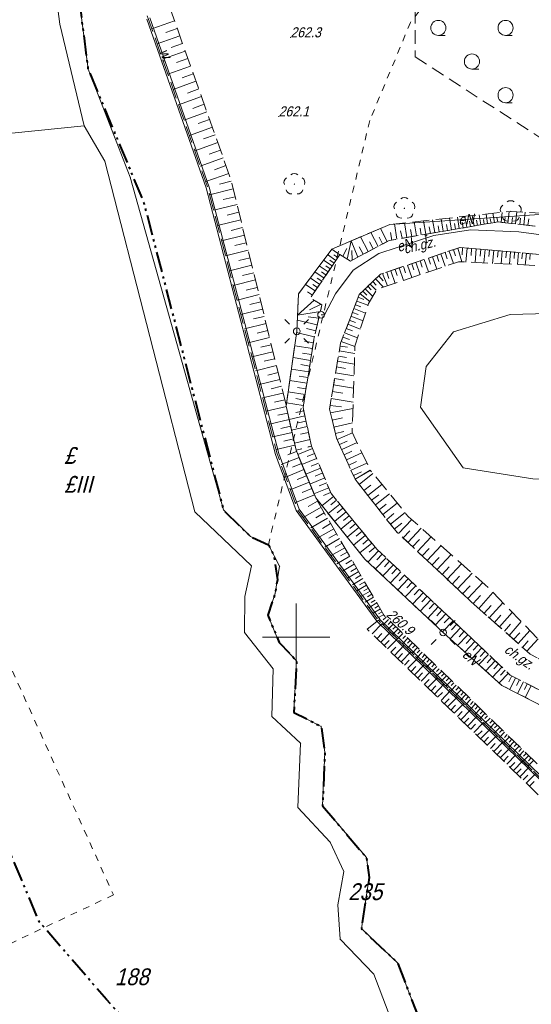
# Model space of a CAD drawing. Extents: x 7418340 to 7418643, y 5555323 to 5555529.
# Tile 3 of 16: x 7418379 to 7418417, y 5555373 to 5555446. Entities that reach past the tile are written whole.
import ezdxf
from ezdxf.enums import TextEntityAlignment as Align

# ---------------------------------------------------------------- set-up
doc = ezdxf.new("R2010")
doc.units = 0
doc.header["$MEASUREMENT"] = 0
for name, pattern in [('218-500', [1, 0.5, -0.5]), ('250-500', [2.85, 1.5, -0.35, 0.175, -0.3, 0.175, -0.35]), ('mz1.0_0.5', [15, 10, -5]), ('mz1.25_0.5', [17.5, 12.5, -5])]:
    doc.linetypes.add(name, pattern=pattern)
for name, color, linetype, lineweight in [('000 Inne (niezydentyfikowane)', 7, 'Continuous', 0), ('203-Punkt załamania granicy działki nie stabilizowany', 7, 'Continuous', 0), ('209-Opis konturu klasyfikacyjnego', 7, 'Continuous', 0), ('210-Oznaczenie użytku', 7, 'Continuous', 0), ('211-Nr działki', 7, 'Continuous', 0), ('218-Granica użytku', 7, 'Continuous', 0), ('chodnik (powierzchnia)', 7, 'Continuous', 0), ('chodnik (powierzchnia)-Atr17', 7, 'Continuous', 0), ('drzewo liściaste (punkt)', 7, 'Continuous', 0), ('EDZPD_219', 7, 'Continuous', 0), ('EPUPR_250', 7, 'Continuous', 0), ('latarnia (punkt)', 7, 'Continuous', 0), ('przewód elektroenergetyczny (linia)', 7, 'Continuous', 0), ('przewód elektroenergetyczny (linia)-Atr1', 7, 'Continuous', 0), ('przewód telekomunikacyjny (linia)', 7, 'Continuous', 0), ('przewód telekomunikacyjny (linia)-Atr1', 7, 'Continuous', 0), ('punkt wysokościowy naturalny', 7, 'Continuous', 0), ('punkt wysokościowy naturalny-Atr2', 7, 'Continuous', 0), ('rów melioracyjny  przydrożny (linia)', 7, 'Continuous', 0), ('rów melioracyjny  przydrożny (linia)-Atr17', 7, 'Continuous', 0), ('skarpa nieumocniona (powierzchnia)', 7, 'Continuous', 0), ('słup (punkt)', 7, 'Continuous', 0), ('Warstwa 60', 7, 'Continuous', 0), ('woda stojąca (powierzchnia)', 7, 'Continuous', 0), ('zakrzewienie (powierzchnia)', 7, 'Continuous', 0), ('zakrzewienie (powierzchnia) - symbol', 7, 'Continuous', 0)]:
    doc.layers.add(name, color=color, linetype=linetype, lineweight=lineweight)
doc.styles.add('Style-WORKING_1250 I 0.26180', font='WORKING_1250.shx', dxfattribs={"oblique": 15})

# ---------------------------------------------------------------- blocks, each defined once
blk = doc.blocks.new('203')
at = {"linetype": 'Continuous', "lineweight": 0}
blk.add_hatch(color=0, dxfattribs=at).paths.add_polyline_path([(0.45, 0, 1), (-0.45, 0, 1)], flags=16)
blk = doc.blocks.new('SM01')
at = {"color": 0, "linetype": 'Continuous', "lineweight": 13}
for p, q in [((-5.3, 5.31), (-8.83, 8.84)), ((5.31, 5.31), (8.84, 8.84)), ((-5.3, -5.3), (-8.83, -8.83)), ((5.31, -5.3), (8.84, -8.83))]:
    blk.add_line(p, q, dxfattribs=at)
blk.add_circle((0, 0), 2.5, dxfattribs=at)
blk = doc.blocks.new('PW01')
at = {"linetype": 'Continuous', "lineweight": 13}
blk.add_hatch(color=0, dxfattribs=at).paths.add_polyline_path([(0.45, 0, 1), (-0.45, 0, 1)], flags=16)
blk = doc.blocks.new('OP021')
at = {"linetype": 'Continuous', "lineweight": 13}
blk.add_hatch(color=0, dxfattribs=at).paths.add_polyline_path([(0.5, 0, 1), (-0.5, 0, 1)], flags=16)
at = {"color": 0, "linetype": 'Continuous', "lineweight": 13}
for centre, start, end in [((0, 4), 49.272, 130.728), ((-3.8, 1.24), 121.308, 202.548), ((3.8, 1.24), 337.452, 58.692), ((-2.35, -3.24), 193.221, 274.871), ((2.35, -3.24), 265.129, 346.779)]:
    blk.add_arc(centre, 4, start, end, dxfattribs=at)
blk = doc.blocks.new('TL04')
at = {"color": 0, "linetype": 'Continuous', "lineweight": 13}
blk.add_line((3.98, -1.64), (8.98, -1.64), dxfattribs=at)
blk.add_circle((3.98, 3.98), 5.62, dxfattribs=at)
blk = doc.blocks.new('SM04')
at = {"color": 0, "linetype": 'Continuous', "lineweight": 13}
blk.add_circle((0, 0), 2.5, dxfattribs=at)

msp = doc.modelspace()

# ---------------------------------------------------------------- linework, layer by layer
at = {"layer": '000 Inne (niezydentyfikowane)', "color": 7, "linetype": 'Continuous', "lineweight": 13, "ltscale": 0.1, "flags": 128}
for points in [[(7418390.95, 5555445.86), (7418389.27, 5555445.27)], [(7418391.15, 5555445.3), (7418390.31, 5555445)], [(7418391.35, 5555444.74), (7418389.67, 5555444.14)], [(7418391.75, 5555443.61), (7418390.06, 5555443.01)], [(7418391.55, 5555444.18), (7418390.71, 5555443.88)], [(7418391.95, 5555443.05), (7418391.11, 5555442.75)], [(7418392.15, 5555442.49), (7418390.46, 5555441.88)], [(7418392.35, 5555441.92), (7418391.51, 5555441.62)], [(7418392.55, 5555441.36), (7418390.86, 5555440.75)], [(7418392.76, 5555440.79), (7418391.91, 5555440.49)], [(7418392.96, 5555440.22), (7418391.26, 5555439.62)], [(7418393.16, 5555439.65), (7418392.31, 5555439.35)], [(7418393.36, 5555439.09), (7418391.66, 5555438.48)], [(7418393.56, 5555438.52), (7418392.71, 5555438.21)], [(7418393.77, 5555437.95), (7418392.06, 5555437.34)], [(7418393.97, 5555437.38), (7418393.11, 5555437.07)], [(7418394.17, 5555436.8), (7418392.46, 5555436.19)], [(7418394.58, 5555435.66), (7418392.86, 5555435.05)], [(7418394.38, 5555436.23), (7418393.52, 5555435.93)], [(7418394.78, 5555435.09), (7418393.92, 5555434.78)], [(7418394.99, 5555434.51), (7418393.27, 5555433.9)], [(7418395.31, 5555433.35), (7418393.56, 5555432.92)], [(7418395.17, 5555433.94), (7418394.29, 5555433.72)], [(7418395.46, 5555432.77), (7418394.58, 5555432.56)], [(7418395.6, 5555432.19), (7418393.86, 5555431.77)], [(7418395.74, 5555431.62), (7418394.87, 5555431.41)], [(7418411.55, 5555430.31), (7418411.4, 5555431.19)], [(7418412.13, 5555430.41), (7418411.99, 5555431.25)], [(7418412.69, 5555430.51), (7418412.55, 5555431.31)], [(7418413.23, 5555430.6), (7418413.09, 5555431.37)], [(7418413.74, 5555430.68), (7418413.61, 5555431.43)], [(7418414.24, 5555430.77), (7418414.12, 5555431.48)], [(7418414.49, 5555430.81), (7418414.43, 5555431.16)], [(7418414.74, 5555430.86), (7418414.62, 5555431.54)], [(7418414.99, 5555430.9), (7418414.93, 5555431.23)], [(7418415.24, 5555430.87), (7418415.32, 5555431.61)], [(7418415.49, 5555430.84), (7418415.53, 5555431.24)], [(7418415.75, 5555430.81), (7418415.85, 5555431.67)], [(7418416.03, 5555430.78), (7418416.08, 5555431.23)], [(7418416.32, 5555430.75), (7418416.42, 5555431.65)], [(7418416.62, 5555430.71), (7418416.67, 5555431.17)], [(7418416.92, 5555430.68), (7418417.03, 5555431.62)], [(7418395.88, 5555431.05), (7418394.16, 5555430.63)], [(7418396.02, 5555430.48), (7418395.16, 5555430.27)], [(7418406.77, 5555429.44), (7418406.26, 5555430.41)], [(7418407.49, 5555429.62), (7418407.3, 5555430.75)], [(7418408.24, 5555429.75), (7418408.05, 5555430.83)], [(7418408.96, 5555429.87), (7418408.78, 5555430.91)], [(7418409.3, 5555429.93), (7418409.22, 5555430.44)], [(7418409.65, 5555429.99), (7418409.48, 5555430.98)], [(7418409.98, 5555430.04), (7418409.9, 5555430.53)], [(7418410.31, 5555430.1), (7418410.14, 5555431.05)], [(7418410.63, 5555430.15), (7418410.55, 5555430.62)], [(7418410.94, 5555430.21), (7418410.78, 5555431.12)], [(7418411.25, 5555430.26), (7418411.17, 5555430.71)], [(7418411.84, 5555430.36), (7418411.77, 5555430.79)], [(7418412.41, 5555430.46), (7418412.34, 5555430.87)], [(7418412.96, 5555430.55), (7418412.89, 5555430.95)], [(7418413.49, 5555430.64), (7418413.42, 5555431.02)], [(7418413.99, 5555430.73), (7418413.93, 5555431.09)], [(7418417.23, 5555430.64), (7418417.29, 5555431.12)], [(7418396.16, 5555429.91), (7418394.45, 5555429.5)], [(7418405.36, 5555428.69), (7418404.78, 5555429.78)], [(7418406.09, 5555429.08), (7418405.54, 5555430.11)], [(7418406.43, 5555429.26), (7418406.17, 5555429.76)], [(7418407.12, 5555429.55), (7418407.02, 5555430.12)], [(7418407.87, 5555429.68), (7418407.77, 5555430.23)], [(7418408.6, 5555429.81), (7418408.51, 5555430.34)], [(7418396.29, 5555429.35), (7418395.45, 5555429.14)], [(7418403.79, 5555428.13), (7418404.08, 5555429.49)], [(7418404.59, 5555428.28), (7418404.08, 5555429.49)], [(7418404.98, 5555428.49), (7418404.68, 5555429.05)], [(7418405.73, 5555428.89), (7418405.45, 5555429.42)], [(7418412.02, 5555428.95), (7418412.31, 5555427.93)], [(7418412.36, 5555428.98), (7418412.34, 5555428.46)], [(7418412.71, 5555428.95), (7418412.62, 5555427.91)], [(7418396.43, 5555428.79), (7418394.75, 5555428.38)], [(7418396.57, 5555428.23), (7418395.73, 5555428.03)], [(7418402.96, 5555428.04), (7418402.34, 5555428.47)], [(7418403.25, 5555428.46), (7418402.64, 5555428.88)], [(7418403.1, 5555428.25), (7418402.8, 5555428.46)], [(7418403.46, 5555428.34), (7418403.77, 5555428.91)], [(7418404.17, 5555428.06), (7418404.13, 5555428.77)], [(7418409.83, 5555428.21), (7418409.99, 5555427.75)], [(7418410.14, 5555428.31), (7418410.45, 5555427.39)], [(7418410.45, 5555428.42), (7418410.61, 5555427.95)], [(7418410.76, 5555428.52), (7418411.07, 5555427.6)], [(7418411.07, 5555428.63), (7418411.22, 5555428.16)], [(7418411.38, 5555428.73), (7418411.69, 5555427.81)], [(7418411.69, 5555428.83), (7418411.84, 5555428.37)], [(7418413.05, 5555428.92), (7418413.01, 5555428.41)], [(7418413.39, 5555428.89), (7418413.3, 5555427.88)], [(7418413.72, 5555428.86), (7418413.68, 5555428.36)], [(7418414.05, 5555428.84), (7418413.96, 5555427.85)], [(7418414.37, 5555428.81), (7418414.33, 5555428.32)], [(7418414.69, 5555428.78), (7418414.61, 5555427.81)], [(7418415.01, 5555428.75), (7418414.97, 5555428.28)], [(7418415.32, 5555428.72), (7418415.24, 5555427.78)], [(7418415.63, 5555428.7), (7418415.59, 5555428.23)], [(7418415.94, 5555428.67), (7418415.86, 5555427.75)], [(7418416.24, 5555428.64), (7418416.2, 5555428.19)], [(7418416.53, 5555428.62), (7418416.46, 5555427.72)], [(7418416.83, 5555428.59), (7418416.79, 5555428.15)], [(7418417.12, 5555428.57), (7418417.04, 5555427.69)], [(7418417.4, 5555428.54), (7418417.37, 5555428.11)], [(7418396.7, 5555427.68), (7418395.03, 5555427.27)], [(7418402.37, 5555427.18), (7418401.71, 5555427.62)], [(7418402.67, 5555427.62), (7418402.03, 5555428.05)], [(7418402.52, 5555427.4), (7418402.2, 5555427.62)], [(7418402.82, 5555427.83), (7418402.5, 5555428.05)], [(7418407.66, 5555427.48), (7418407.98, 5555426.55)], [(7418407.97, 5555427.58), (7418408.13, 5555427.12)], [(7418408.28, 5555427.69), (7418408.6, 5555426.76)], [(7418408.59, 5555427.79), (7418408.75, 5555427.33)], [(7418408.9, 5555427.9), (7418409.22, 5555426.97)], [(7418409.21, 5555428), (7418409.37, 5555427.54)], [(7418409.52, 5555428.11), (7418409.84, 5555427.18)], [(7418396.84, 5555427.12), (7418396.01, 5555426.92)], [(7418401.75, 5555426.25), (7418401.05, 5555426.73)], [(7418402.07, 5555426.72), (7418401.38, 5555427.18)], [(7418402.22, 5555426.95), (7418401.88, 5555427.18)], [(7418406.14, 5555426.89), (7418406.47, 5555426.52)], [(7418406.42, 5555427.06), (7418406.79, 5555426.14)], [(7418406.73, 5555427.16), (7418406.89, 5555426.7)], [(7418407.04, 5555427.27), (7418407.36, 5555426.33)], [(7418407.35, 5555427.37), (7418407.51, 5555426.91)], [(7418396.97, 5555426.58), (7418395.32, 5555426.17)], [(7418397.1, 5555426.03), (7418396.28, 5555425.83)], [(7418401.41, 5555425.76), (7418400.69, 5555426.25)], [(7418401.58, 5555426.01), (7418401.23, 5555426.25)], [(7418401.91, 5555426.49), (7418401.56, 5555426.72)], [(7418405.32, 5555426.11), (7418405.57, 5555425.85)], [(7418405.51, 5555426.28), (7418405.96, 5555425.81)], [(7418405.69, 5555426.46), (7418405.94, 5555426.2)], [(7418405.91, 5555426.66), (7418406.5, 5555426.04)], [(7418397.24, 5555425.49), (7418395.6, 5555425.09)], [(7418401.21, 5555425.45), (7418400.84, 5555425.7)], [(7418404.61, 5555425.3), (7418405.03, 5555425.13)], [(7418404.75, 5555425.56), (7418405.47, 5555424.98)], [(7418404.95, 5555425.75), (7418405.25, 5555425.44)], [(7418405.14, 5555425.93), (7418405.69, 5555425.36)], [(7418397.37, 5555424.95), (7418396.56, 5555424.75)], [(7418401.33, 5555425.08), (7418400.1, 5555423.96)], [(7418401.87, 5555424.77), (7418400.99, 5555424.36)], [(7418404.4, 5555424.74), (7418404.82, 5555424.57)], [(7418404.5, 5555425.01), (7418405.33, 5555424.7)], [(7418397.5, 5555424.41), (7418395.88, 5555424.01)], [(7418397.63, 5555423.87), (7418396.83, 5555423.68)], [(7418401.8, 5555424.24), (7418400.1, 5555423.96)], [(7418401.68, 5555423.74), (7418400.89, 5555423.85)], [(7418404.07, 5555423.88), (7418404.97, 5555423.53)], [(7418404.18, 5555424.17), (7418404.62, 5555424)], [(7418404.29, 5555424.45), (7418405.15, 5555424.12)], [(7418397.76, 5555423.34), (7418396.16, 5555422.95)], [(7418401.56, 5555423.25), (7418400.08, 5555423.6)], [(7418403.84, 5555423.28), (7418404.77, 5555422.92)], [(7418403.95, 5555423.58), (7418404.41, 5555423.41)], [(7418397.89, 5555422.81), (7418397.09, 5555422.62)], [(7418401.35, 5555422.35), (7418400.03, 5555422.67)], [(7418401.45, 5555422.79), (7418400.76, 5555422.96)], [(7418403.6, 5555422.65), (7418404.57, 5555422.28)], [(7418403.72, 5555422.97), (7418404.2, 5555422.79)], [(7418398.02, 5555422.29), (7418396.44, 5555421.9)], [(7418398.15, 5555421.76), (7418397.36, 5555421.57)], [(7418401.21, 5555421.47), (7418399.89, 5555421.68)], [(7418401.28, 5555421.91), (7418400.61, 5555422.02)], [(7418403.26, 5555421.66), (7418403.81, 5555421.57)], [(7418403.35, 5555422.01), (7418404.37, 5555421.62)], [(7418403.48, 5555422.33), (7418403.97, 5555422.15)], [(7418398.27, 5555421.24), (7418396.71, 5555420.86)], [(7418401.14, 5555421.04), (7418400.48, 5555421.14)], [(7418403.14, 5555420.92), (7418403.74, 5555420.82)], [(7418403.2, 5555421.3), (7418404.35, 5555421.11)], [(7418398.53, 5555420.21), (7418396.98, 5555419.83)], [(7418398.4, 5555420.72), (7418397.62, 5555420.53)], [(7418401.07, 5555420.6), (7418399.77, 5555420.81)], [(7418401, 5555420.17), (7418400.35, 5555420.28)], [(7418403.07, 5555420.53), (7418404.33, 5555420.32)], [(7418398.65, 5555419.69), (7418397.88, 5555419.51)], [(7418400.93, 5555419.75), (7418399.65, 5555419.95)], [(7418400.86, 5555419.32), (7418400.22, 5555419.42)], [(7418402.93, 5555419.68), (7418404.3, 5555419.46)], [(7418403.01, 5555420.11), (7418403.66, 5555420)], [(7418398.78, 5555419.18), (7418397.24, 5555418.81)], [(7418398.9, 5555418.68), (7418398.14, 5555418.49)], [(7418400.8, 5555418.9), (7418399.53, 5555419.1)], [(7418402.78, 5555418.77), (7418404.27, 5555418.52)], [(7418402.86, 5555419.24), (7418403.57, 5555419.12)], [(7418399.02, 5555418.17), (7418397.5, 5555417.8)], [(7418400.66, 5555418.06), (7418399.41, 5555418.26)], [(7418400.73, 5555418.48), (7418400.1, 5555418.58)], [(7418402.7, 5555418.28), (7418403.48, 5555418.15)], [(7418399.15, 5555417.67), (7418398.39, 5555417.48)], [(7418400.53, 5555417.24), (7418399.29, 5555417.44)], [(7418400.6, 5555417.65), (7418399.97, 5555417.75)], [(7418402.52, 5555417.24), (7418403.37, 5555417.13)], [(7418402.61, 5555417.77), (7418404.23, 5555417.5)], [(7418399.27, 5555417.17), (7418397.76, 5555416.83)], [(7418399.38, 5555416.67), (7418398.63, 5555416.51)], [(7418400.57, 5555416.85), (7418399.98, 5555416.72)], [(7418402.55, 5555416.69), (7418404.22, 5555417.03)], [(7418399.49, 5555416.19), (7418398.01, 5555415.86)], [(7418400.65, 5555416.46), (7418399.48, 5555416.2)], [(7418400.74, 5555416.07), (7418400.15, 5555415.94)], [(7418402.68, 5555416.14), (7418403.44, 5555416.32)], [(7418402.81, 5555415.62), (7418404.18, 5555415.95)], [(7418399.7, 5555415.22), (7418398.26, 5555414.9)], [(7418399.59, 5555415.7), (7418398.86, 5555415.54)], [(7418400.82, 5555415.67), (7418399.66, 5555415.41)], [(7418400.92, 5555415.24), (7418400.33, 5555415.12)], [(7418402.92, 5555415.15), (7418403.54, 5555415.3)], [(7418403.04, 5555414.72), (7418404.18, 5555415.21)], [(7418399.91, 5555414.29), (7418398.5, 5555413.97)], [(7418399.8, 5555414.75), (7418399.09, 5555414.59)], [(7418401.03, 5555414.71), (7418399.87, 5555414.45)], [(7418403.21, 5555414.34), (7418403.78, 5555414.59)], [(7418403.39, 5555413.96), (7418404.53, 5555414.48)], [(7418400.02, 5555413.83), (7418399.37, 5555413.56)], [(7418401.22, 5555414.04), (7418400.12, 5555413.59)], [(7418401.37, 5555413.67), (7418400.82, 5555413.45)], [(7418403.56, 5555413.58), (7418404.13, 5555413.84)], [(7418403.73, 5555413.19), (7418404.89, 5555413.72)], [(7418400.21, 5555413.38), (7418398.88, 5555412.84)], [(7418400.39, 5555412.93), (7418399.72, 5555412.66)], [(7418401.52, 5555413.31), (7418400.42, 5555412.86)], [(7418401.67, 5555412.94), (7418401.12, 5555412.72)], [(7418403.91, 5555412.81), (7418404.49, 5555413.07)], [(7418404.08, 5555412.42), (7418405.26, 5555412.95)], [(7418400.58, 5555412.48), (7418399.22, 5555411.92)], [(7418401.82, 5555412.58), (7418400.72, 5555412.13)], [(7418401.97, 5555412.22), (7418401.42, 5555411.99)], [(7418404.26, 5555412.03), (7418404.85, 5555412.3)], [(7418404.69, 5555411.37), (7418405.71, 5555412.17)], [(7418400.96, 5555411.54), (7418399.56, 5555410.97)], [(7418400.77, 5555412.01), (7418400.08, 5555411.73)], [(7418402.12, 5555411.85), (7418401.02, 5555411.4)], [(7418402.27, 5555411.49), (7418401.72, 5555411.26)], [(7418405.34, 5555410.54), (7418406.38, 5555411.36)], [(7418401.16, 5555411.07), (7418400.45, 5555410.78)], [(7418402.42, 5555411.12), (7418401.32, 5555410.67)], [(7418402.56, 5555410.77), (7418402.02, 5555410.55)], [(7418405.04, 5555410.91), (7418405.56, 5555411.32)], [(7418405.89, 5555409.84), (7418406.95, 5555410.67)], [(7418401.36, 5555410.59), (7418399.91, 5555409.99)], [(7418401.59, 5555410.12), (7418400.9, 5555409.72)], [(7418402.78, 5555410.47), (7418401.92, 5555409.77)], [(7418403.24, 5555409.9), (7418402.39, 5555409.2)], [(7418403.01, 5555410.19), (7418402.58, 5555409.84)], [(7418405.61, 5555410.19), (7418406.14, 5555410.6)], [(7418406.17, 5555409.48), (7418406.7, 5555409.9)], [(7418406.44, 5555409.13), (7418407.52, 5555409.97)], [(7418401.85, 5555409.68), (7418400.52, 5555408.91)], [(7418402.09, 5555409.26), (7418401.45, 5555408.88)], [(7418403.72, 5555409.33), (7418402.85, 5555408.62)], [(7418403.48, 5555409.61), (7418403.05, 5555409.26)], [(7418406.73, 5555408.77), (7418407.27, 5555409.2)], [(7418407.01, 5555408.41), (7418408.1, 5555409.27)], [(7418402.33, 5555408.85), (7418401.09, 5555408.13)], [(7418402.56, 5555408.45), (7418401.96, 5555408.1)], [(7418404.19, 5555408.75), (7418403.32, 5555408.04)], [(7418403.95, 5555409.04), (7418403.52, 5555408.68)], [(7418404.43, 5555408.46), (7418403.99, 5555408.1)], [(7418407.29, 5555408.05), (7418407.85, 5555408.48)], [(7418407.61, 5555407.71), (7418408.59, 5555408.75)], [(7418402.79, 5555408.07), (7418401.62, 5555407.39)], [(7418403, 5555407.7), (7418402.44, 5555407.37)], [(7418404.67, 5555408.17), (7418403.79, 5555407.45)], [(7418404.91, 5555407.88), (7418404.47, 5555407.52)], [(7418407.96, 5555407.39), (7418408.45, 5555407.91)], [(7418408.31, 5555407.06), (7418409.3, 5555408.12)], [(7418403.21, 5555407.34), (7418402.12, 5555406.71)], [(7418403.41, 5555407), (7418402.89, 5555406.69)], [(7418405.14, 5555407.58), (7418404.27, 5555406.86)], [(7418405.63, 5555407), (7418404.74, 5555406.27)], [(7418405.39, 5555407.29), (7418404.95, 5555406.93)], [(7418408.66, 5555406.73), (7418409.16, 5555407.26)], [(7418409.01, 5555406.39), (7418410.03, 5555407.47)], [(7418403.61, 5555406.66), (7418402.59, 5555406.07)], [(7418403.79, 5555406.34), (7418403.3, 5555406.05)], [(7418406.12, 5555406.42), (7418405.35, 5555405.6)], [(7418405.87, 5555406.7), (7418405.43, 5555406.34)], [(7418409.37, 5555406.06), (7418409.89, 5555406.6)], [(7418409.74, 5555405.72), (7418410.77, 5555406.82)], [(7418403.98, 5555406.03), (7418403.03, 5555405.47)], [(7418404.15, 5555405.73), (7418403.69, 5555405.46)], [(7418406.68, 5555405.91), (7418405.9, 5555405.08)], [(7418406.4, 5555406.17), (7418406.01, 5555405.75)], [(7418406.95, 5555405.65), (7418406.56, 5555405.23)], [(7418410.1, 5555405.37), (7418410.63, 5555405.93)], [(7418410.47, 5555405.02), (7418411.53, 5555406.15)], [(7418404.32, 5555405.43), (7418403.44, 5555404.92)], [(7418404.65, 5555404.88), (7418403.82, 5555404.39)], [(7418404.49, 5555405.15), (7418404.06, 5555404.9)], [(7418407.23, 5555405.39), (7418406.45, 5555404.56)], [(7418407.78, 5555404.87), (7418407.01, 5555404.04)], [(7418407.51, 5555405.13), (7418407.12, 5555404.71)], [(7418410.85, 5555404.67), (7418411.38, 5555405.24)], [(7418411.22, 5555404.32), (7418412.3, 5555405.47)], [(7418411.99, 5555403.6), (7418413.09, 5555404.77)], [(7418404.95, 5555404.36), (7418404.18, 5555403.91)], [(7418404.8, 5555404.61), (7418404.4, 5555404.38)], [(7418405.1, 5555404.11), (7418404.72, 5555403.89)], [(7418408.34, 5555404.35), (7418407.56, 5555403.52)], [(7418408.06, 5555404.61), (7418407.67, 5555404.19)], [(7418408.62, 5555404.09), (7418408.23, 5555403.67)], [(7418411.6, 5555403.96), (7418412.15, 5555404.54)], [(7418412.77, 5555402.87), (7418413.89, 5555404.06)], [(7418405.23, 5555403.87), (7418404.51, 5555403.45)], [(7418405.5, 5555403.42), (7418404.82, 5555403.02)], [(7418405.37, 5555403.64), (7418405.02, 5555403.44)], [(7418408.89, 5555403.83), (7418408.11, 5555403)], [(7418409.45, 5555403.31), (7418408.67, 5555402.48)], [(7418409.17, 5555403.57), (7418408.78, 5555403.15)], [(7418412.38, 5555403.24), (7418412.93, 5555403.83)], [(7418413.58, 5555402.14), (7418414.63, 5555403.33)], [(7418405.75, 5555402.98), (7418405.12, 5555402.61)], [(7418405.63, 5555403.2), (7418405.3, 5555403.01)], [(7418405.88, 5555402.76), (7418405.57, 5555402.59)], [(7418410.01, 5555402.79), (7418409.22, 5555401.95)], [(7418409.73, 5555403.05), (7418409.34, 5555402.63)], [(7418413.17, 5555402.5), (7418413.71, 5555403.11)], [(7418414.36, 5555401.44), (7418415.37, 5555402.57)], [(7418406.01, 5555402.55), (7418405.42, 5555402.21)], [(7418406.26, 5555402.11), (7418405.72, 5555401.8)], [(7418406.13, 5555402.33), (7418405.85, 5555402.17)], [(7418406.39, 5555401.9), (7418406.13, 5555401.75)], [(7418410.56, 5555402.27), (7418409.78, 5555401.43)], [(7418410.28, 5555402.53), (7418409.89, 5555402.11)], [(7418410.84, 5555402.01), (7418410.45, 5555401.59)], [(7418413.97, 5555401.79), (7418414.49, 5555402.36)], [(7418415.11, 5555400.77), (7418416.07, 5555401.85)], [(7418406.51, 5555401.68), (7418406.01, 5555401.39)], [(7418406.86, 5555401.33), (7418406.46, 5555400.92)], [(7418406.68, 5555401.5), (7418406.48, 5555401.3)], [(7418407.04, 5555401.15), (7418406.84, 5555400.95)], [(7418411.12, 5555401.74), (7418410.34, 5555400.91)], [(7418411.68, 5555401.22), (7418410.89, 5555400.39)], [(7418411.4, 5555401.48), (7418411.01, 5555401.06)], [(7418414.74, 5555401.1), (7418415.23, 5555401.65)], [(7418415.83, 5555400.14), (7418416.74, 5555401.16)], [(7418405.65, 5555400.25), (7418406.38, 5555401)], [(7418406.3, 5555399.63), (7418407.02, 5555400.37)], [(7418407.22, 5555400.98), (7418406.82, 5555400.57)], [(7418407.58, 5555400.63), (7418407.18, 5555400.22)], [(7418407.4, 5555400.8), (7418407.2, 5555400.6)], [(7418407.76, 5555400.45), (7418407.56, 5555400.25)], [(7418412.22, 5555400.7), (7418411.45, 5555399.89)], [(7418411.95, 5555400.96), (7418411.56, 5555400.55)], [(7418412.49, 5555400.45), (7418412.11, 5555400.04)], [(7418415.48, 5555400.45), (7418415.94, 5555400.98)], [(7418416.51, 5555399.53), (7418417.38, 5555400.51)], [(7418406.02, 5555399.9), (7418406.38, 5555400.27)], [(7418406.55, 5555399.38), (7418406.91, 5555399.75)], [(7418406.8, 5555399.13), (7418407.53, 5555399.88)], [(7418407.94, 5555400.28), (7418407.54, 5555399.87)], [(7418408.3, 5555399.93), (7418407.9, 5555399.52)], [(7418408.12, 5555400.1), (7418407.92, 5555399.9)], [(7418408.48, 5555399.75), (7418408.28, 5555399.55)], [(7418412.76, 5555400.19), (7418412, 5555399.39)], [(7418413.29, 5555399.69), (7418412.53, 5555398.9)], [(7418413.02, 5555399.94), (7418412.64, 5555399.54)], [(7418416.17, 5555399.83), (7418416.62, 5555400.33)], [(7418416.84, 5555399.24), (7418417.26, 5555399.72)], [(7418417.16, 5555398.96), (7418417.99, 5555399.89)], [(7418407.05, 5555398.89), (7418407.41, 5555399.27)], [(7418407.3, 5555398.65), (7418408.02, 5555399.4)], [(7418407.8, 5555398.17), (7418408.52, 5555398.91)], [(7418408.66, 5555399.58), (7418408.26, 5555399.17)], [(7418409.02, 5555399.23), (7418408.62, 5555398.82)], [(7418408.84, 5555399.4), (7418408.64, 5555399.2)], [(7418409.2, 5555399.05), (7418409, 5555398.85)], [(7418413.8, 5555399.2), (7418413.06, 5555398.43)], [(7418413.54, 5555399.44), (7418413.17, 5555399.05)], [(7418414.06, 5555398.96), (7418413.69, 5555398.57)], [(7418407.55, 5555398.41), (7418407.91, 5555398.78)], [(7418408.05, 5555397.93), (7418408.41, 5555398.3)], [(7418408.3, 5555397.69), (7418409.02, 5555398.43)], [(7418409.38, 5555398.88), (7418408.98, 5555398.47)], [(7418409.74, 5555398.53), (7418409.34, 5555398.12)], [(7418409.56, 5555398.71), (7418409.36, 5555398.5)], [(7418410.1, 5555398.18), (7418409.7, 5555397.77)], [(7418409.92, 5555398.36), (7418409.72, 5555398.15)], [(7418414.31, 5555398.72), (7418413.59, 5555397.96)], [(7418414.81, 5555398.24), (7418414.1, 5555397.5)], [(7418414.56, 5555398.48), (7418414.2, 5555398.1)], [(7418408.54, 5555397.45), (7418408.9, 5555397.82)], [(7418408.79, 5555397.21), (7418409.51, 5555397.95)], [(7418409.29, 5555396.73), (7418410.01, 5555397.47)], [(7418410.46, 5555397.83), (7418410.06, 5555397.42)], [(7418410.28, 5555398.01), (7418410.08, 5555397.8)], [(7418410.82, 5555397.48), (7418410.42, 5555397.07)], [(7418410.64, 5555397.66), (7418410.44, 5555397.45)], [(7418415.3, 5555397.78), (7418414.6, 5555397.04)], [(7418415.05, 5555398.01), (7418414.7, 5555397.64)], [(7418415.54, 5555397.55), (7418415.19, 5555397.18)], [(7418409.04, 5555396.97), (7418409.4, 5555397.34)], [(7418409.53, 5555396.49), (7418409.89, 5555396.86)], [(7418409.78, 5555396.25), (7418410.5, 5555396.99)], [(7418411.18, 5555397.13), (7418410.78, 5555396.72)], [(7418411, 5555397.31), (7418410.8, 5555397.1)], [(7418411.54, 5555396.78), (7418411.14, 5555396.37)], [(7418411.36, 5555396.96), (7418411.16, 5555396.75)], [(7418415.78, 5555397.32), (7418415.09, 5555396.6)], [(7418416.03, 5555397.13), (7418415.81, 5555396.69)], [(7418416.32, 5555396.98), (7418415.88, 5555396.11)], [(7418416.61, 5555396.83), (7418416.39, 5555396.4)], [(7418410.03, 5555396.01), (7418410.39, 5555396.38)], [(7418410.28, 5555395.77), (7418410.99, 5555396.51)], [(7418410.77, 5555395.29), (7418411.48, 5555396.03)], [(7418411.9, 5555396.43), (7418411.5, 5555396.02)], [(7418411.72, 5555396.61), (7418411.52, 5555396.4)], [(7418412.26, 5555396.08), (7418411.86, 5555395.67)], [(7418412.08, 5555396.26), (7418411.88, 5555396.05)], [(7418416.9, 5555396.68), (7418416.46, 5555395.82)], [(7418417.19, 5555396.54), (7418416.97, 5555396.1)], [(7418417.47, 5555396.39), (7418417.03, 5555395.52)], [(7418410.52, 5555395.53), (7418410.88, 5555395.9)], [(7418411.01, 5555395.05), (7418411.37, 5555395.42)], [(7418411.26, 5555394.82), (7418411.98, 5555395.55)], [(7418412.62, 5555395.73), (7418412.22, 5555395.32)], [(7418412.44, 5555395.91), (7418412.24, 5555395.7)], [(7418412.98, 5555395.39), (7418412.58, 5555394.97)], [(7418412.8, 5555395.56), (7418412.6, 5555395.35)], [(7418411.51, 5555394.58), (7418411.86, 5555394.95)], [(7418411.75, 5555394.34), (7418412.47, 5555395.08)], [(7418412.24, 5555393.86), (7418412.96, 5555394.6)], [(7418413.34, 5555395.04), (7418412.94, 5555394.62)], [(7418413.16, 5555395.21), (7418412.96, 5555395)], [(7418413.7, 5555394.69), (7418413.3, 5555394.27)], [(7418413.52, 5555394.86), (7418413.32, 5555394.65)], [(7418413.88, 5555394.51), (7418413.68, 5555394.3)], [(7418412, 5555394.1), (7418412.35, 5555394.47)], [(7418412.49, 5555393.63), (7418412.84, 5555393.99)], [(7418412.73, 5555393.39), (7418413.45, 5555394.12)], [(7418414.06, 5555394.34), (7418413.65, 5555393.92)], [(7418414.42, 5555393.99), (7418414.01, 5555393.57)], [(7418414.24, 5555394.16), (7418414.04, 5555393.95)], [(7418414.6, 5555393.81), (7418414.4, 5555393.6)], [(7418412.98, 5555393.15), (7418413.33, 5555393.52)], [(7418413.22, 5555392.91), (7418413.93, 5555393.65)], [(7418413.47, 5555392.68), (7418413.82, 5555393.04)], [(7418413.71, 5555392.44), (7418414.42, 5555393.17)], [(7418414.78, 5555393.64), (7418414.37, 5555393.22)], [(7418415.14, 5555393.29), (7418414.73, 5555392.87)], [(7418414.96, 5555393.46), (7418414.76, 5555393.25)], [(7418415.32, 5555393.11), (7418415.12, 5555392.9)], [(7418413.96, 5555392.2), (7418414.31, 5555392.57)], [(7418414.2, 5555391.97), (7418414.91, 5555392.7)], [(7418415.5, 5555392.94), (7418415.09, 5555392.52)], [(7418415.86, 5555392.59), (7418415.45, 5555392.17)], [(7418415.68, 5555392.76), (7418415.48, 5555392.55)], [(7418416.04, 5555392.41), (7418415.84, 5555392.2)], [(7418414.44, 5555391.73), (7418414.8, 5555392.1)], [(7418414.69, 5555391.49), (7418415.4, 5555392.22)], [(7418414.93, 5555391.26), (7418415.28, 5555391.62)], [(7418415.17, 5555391.02), (7418415.88, 5555391.75)], [(7418416.22, 5555392.24), (7418415.81, 5555391.82)], [(7418416.58, 5555391.89), (7418416.17, 5555391.47)], [(7418416.4, 5555392.07), (7418416.2, 5555391.86)], [(7418416.76, 5555391.72), (7418416.56, 5555391.51)], [(7418415.42, 5555390.79), (7418415.77, 5555391.15)], [(7418415.66, 5555390.55), (7418416.37, 5555391.28)], [(7418416.94, 5555391.54), (7418416.53, 5555391.12)], [(7418417.3, 5555391.19), (7418416.89, 5555390.77)], [(7418417.12, 5555391.37), (7418416.91, 5555391.16)], [(7418417.66, 5555390.84), (7418417.25, 5555390.42)], [(7418417.48, 5555391.02), (7418417.27, 5555390.81)], [(7418415.9, 5555390.32), (7418416.26, 5555390.68)], [(7418416.15, 5555390.08), (7418416.85, 5555390.81)], [(7418416.39, 5555389.85), (7418416.74, 5555390.21)], [(7418416.63, 5555389.61), (7418417.33, 5555390.34)], [(7418416.87, 5555389.38), (7418417.22, 5555389.74)], [(7418417.11, 5555389.14), (7418417.82, 5555389.87)], [(7418417.36, 5555388.91), (7418417.71, 5555389.27)]]:
    msp.add_lwpolyline(points, dxfattribs=at)
at = {"layer": '218-Granica użytku', "color": 94, "linetype": '218-500', "lineweight": 13, "flags": 128}
for points in [[(7418412.78, 5555451.35), (7418408.5, 5555445.74)], [(7418408.5, 5555445.74), (7418405.47, 5555438.44)], [(7418405.47, 5555438.44), (7418397.93, 5555406.87)], [(7418361.63, 5555435.77), (7418386.41, 5555380.83)], [(7418386.41, 5555380.83), (7418374.9, 5555375.396)]]:
    msp.add_lwpolyline(points, dxfattribs=at)
at = {"layer": 'chodnik (powierzchnia)', "color": 7, "linetype": 'mz1.0_0.5', "lineweight": 13, "ltscale": 0.1, "flags": 128}
msp.add_lwpolyline([(7418400.51, 5555417.1), (7418401.14, 5555414.22), (7418402.59, 5555410.7), (7418406, 5555406.54), (7418411.67, 5555401.23), (7418415.91, 5555397.19), (7418420.31, 5555394.94), (7418425.15, 5555393.33), (7418428.62, 5555392.42), (7418433.49, 5555389.37), (7418438.84, 5555388.76), (7418441.68, 5555389.77), (7418444.14, 5555391.36), (7418448.25, 5555392.7), (7418450.73, 5555392.8), (7418457.84, 5555393.49), (7418460.66, 5555394.91), (7418461.42, 5555393.69), (7418465.23, 5555395.92), (7418464.41, 5555397.09), (7418466.09, 5555398.77), (7418467.9, 5555401.37), (7418466.34, 5555402.59), (7418464.45, 5555399.95), (7418457.1, 5555395.44), (7418450.42, 5555394.72), (7418447.88, 5555394.62), (7418443.6, 5555393.2), (7418440.73, 5555391.49), (7418438.1, 5555390.55), (7418434.21, 5555391.15), (7418431.37, 5555393.13), (7418428.94, 5555394.34), (7418425.67, 5555395.27), (7418421.2, 5555396.7), (7418417.39, 5555398.75), (7418412.99, 5555402.66), (7418407.4, 5555407.91), (7418404.38, 5555411.76), (7418403, 5555414.81), (7418402.48, 5555416.97), (7418403.3, 5555421.87), (7418404.69, 5555425.5), (7418406.27, 5555427.01), (7418412.18, 5555429), (7418419.48, 5555428.36), (7418425.03, 5555429.2), (7418430.38, 5555431.47), (7418434.1, 5555433), (7418441.98, 5555436.22), (7418447.75, 5555437.19), (7418453.79, 5555436.62), (7418459.2, 5555434.8), (7418465.26, 5555429.71), (7418467.21, 5555426.62), (7418470.55, 5555417.76), (7418470.78, 5555413.45), (7418470.2, 5555409.71), (7418469.04, 5555406.86), (7418470.76, 5555405.61), (7418471.47, 5555405.94), (7418472.34, 5555405.68), (7418482.45, 5555398.8), (7418490.87, 5555393.35), (7418492.48, 5555392.23), (7418493.82, 5555391.44), (7418497.96, 5555389.98), (7418500.93, 5555390.16), (7418504.84, 5555391.18), (7418505.92, 5555390.91), (7418506.96, 5555389.48), (7418511.47, 5555391.66), (7418510.07, 5555393.88), (7418506.89, 5555395.58), (7418499.48, 5555394.1), (7418497.46, 5555393.93), (7418495.54, 5555393.68), (7418493.71, 5555394.13), (7418492.67, 5555394.62), (7418492.31, 5555394.79), (7418483.66, 5555400.53), (7418482.08, 5555401.63), (7418481.18, 5555402.44), (7418480.61, 5555403.37), (7418476.64, 5555411.9), (7418477.55, 5555412.4), (7418475.89, 5555415.91), (7418474.81, 5555415.41), (7418473.32, 5555418.56), (7418468.97, 5555427.54), (7418467.25, 5555430.41), (7418460.02, 5555436.58), (7418454.42, 5555438.51), (7418447.72, 5555439.15), (7418445.11, 5555438.95), (7418444.9, 5555440.04), (7418441.24, 5555439.1), (7418441.5, 5555438.05), (7418429.42, 5555433.21), (7418424.59, 5555431.09), (7418418.83, 5555430.46), (7418415, 5555430.9), (7418406.92, 5555429.52), (7418404.03, 5555427.98), (7418403.25, 5555428.47), (7418401.06, 5555425.24), (7418401.92, 5555424.74), (7418401.34, 5555422.31)], close=True, dxfattribs=at)
at = {"layer": 'EDZPD_219', "color": 94, "linetype": 'Continuous', "lineweight": 13, "flags": 128}
for points in [[(7418381.46, 5555466.01), (7418384.52, 5555442.27)], [(7418382.43, 5555445.62), (7418379.82, 5555465.5)], [(7418382.43, 5555445.62), (7418384.23, 5555438.05)], [(7418387.66, 5555434.23), (7418384.52, 5555442.27)], [(7418355.608, 5555435.156), (7418384.23, 5555438.05)], [(7418384.23, 5555438.05), (7418385.76, 5555435.42)], [(7418392.47, 5555409.32), (7418385.76, 5555435.42)], [(7418387.66, 5555434.23), (7418394.59, 5555409.47)], [(7418392.47, 5555409.32), (7418396.68, 5555405.32)], [(7418394.59, 5555409.47), (7418396.6, 5555407.49)], [(7418397.93, 5555406.87), (7418396.6, 5555407.49)], [(7418397.93, 5555406.87), (7418398.77, 5555405.29)], [(7418396.18, 5555403.03), (7418396.68, 5555405.32)], [(7418398.43, 5555403.25), (7418398.77, 5555405.29)], [(7418396.18, 5555403.03), (7418396.15, 5555400.36)], [(7418398.43, 5555403.25), (7418397.89, 5555401.65)], [(7418398.73, 5555399.62), (7418397.89, 5555401.65)], [(7418398.28, 5555397.65), (7418396.15, 5555400.36)], [(7418398.73, 5555399.62), (7418400.03, 5555398.25)], [(7418399.82, 5555394.41), (7418400.03, 5555398.25)], [(7418398.28, 5555397.65), (7418398.19, 5555394.11)], [(7418398.19, 5555394.11), (7418400.33, 5555392.12)], [(7418401.86, 5555393.37), (7418399.82, 5555394.41)], [(7418402.13, 5555391.45), (7418401.86, 5555393.37)], [(7418400.33, 5555392.12), (7418400.12, 5555387.33)], [(7418402.13, 5555391.45), (7418401.96, 5555387.45)], [(7418402.54, 5555384.75), (7418400.12, 5555387.33)], [(7418401.96, 5555387.45), (7418405.22, 5555383.62)], [(7418403.55, 5555382.58), (7418402.54, 5555384.75)], [(7418405.43, 5555382.12), (7418405.22, 5555383.62)], [(7418403.55, 5555382.58), (7418403.09, 5555380.08)], [(7418404.85, 5555378.32), (7418405.43, 5555382.12)], [(7418403.26, 5555377.54), (7418403.09, 5555380.08)], [(7418404.85, 5555378.32), (7418407.55, 5555375.76)], [(7418405.78, 5555374.93), (7418403.26, 5555377.54)], [(7418407.55, 5555375.76), (7418414.77, 5555356.76)], [(7418405.78, 5555374.93), (7418412.84, 5555356.35)]]:
    msp.add_lwpolyline(points, dxfattribs=at)
at = {"layer": 'EPUPR_250', "color": 211, "linetype": '250-500', "lineweight": 40, "flags": 128}
for points in [[(7418492.448, 5555476.514), (7418439.577, 5555472.698), (7418436.955, 5555477.66), (7418432.64, 5555481.09), (7418427.94, 5555482.18), (7418424.08, 5555480.11), (7418409.64, 5555475.31), (7418381.46, 5555466.01), (7418384.52, 5555442.27), (7418388.67, 5555432.316), (7418394.59, 5555409.47), (7418396.6, 5555407.49), (7418397.93, 5555406.87), (7418398.35, 5555406.08), (7418398.6, 5555404.27), (7418398.43, 5555403.25), (7418397.89, 5555401.65), (7418398.73, 5555399.62), (7418400.03, 5555398.25), (7418399.82, 5555394.41), (7418401.86, 5555393.37), (7418402.13, 5555391.45), (7418401.96, 5555387.45), (7418405.22, 5555383.62), (7418405.43, 5555382.12), (7418404.85, 5555378.32), (7418407.55, 5555375.76), (7418413.342, 5555360.519)], [(7418414.333, 5555327.195), (7418403.539, 5555352.336), (7418400.47, 5555356.714), (7418385.886, 5555373.057), (7418380.913, 5555378.806), (7418376.396, 5555389.477), (7418356.433, 5555435.212), (7418354.067, 5555443.885)]]:
    msp.add_lwpolyline(points, dxfattribs=at)
at = {"layer": 'przewód elektroenergetyczny (linia)', "color": 1, "linetype": 'Continuous', "lineweight": 13, "ltscale": 0.1, "flags": 128}
for points in [[(7418401.85, 5555423.99), (7418402.1, 5555423.98), (7418402.93, 5555425.56), (7418404.23, 5555427.3), (7418406.14, 5555428.56), (7418410.24, 5555429.9), (7418412.96, 5555430.31), (7418416.55, 5555430.16), (7418420.83, 5555429.59), (7418423.66, 5555430.37), (7418429.19, 5555432.4), (7418433.6, 5555434.38), (7418438.25, 5555436.35), (7418442.8, 5555438.05), (7418445.74, 5555438.57), (7418449.22, 5555438.71), (7418452.18, 5555438.48), (7418454.98, 5555437.95), (7418457.87, 5555437.04)], [(7418418.83, 5555431.51), (7418406.97, 5555430.71), (7418402.64, 5555428.88), (7418400.18, 5555425.56), (7418400.04, 5555422.76), (7418399.26, 5555417.2), (7418399.99, 5555413.91), (7418401.45, 5555410.36), (7418405.11, 5555405.82), (7418410.93, 5555400.35), (7418415.3, 5555396.41), (7418419.86, 5555394.08)]]:
    msp.add_lwpolyline(points, dxfattribs=at)
at = {"layer": 'przewód telekomunikacyjny (linia)', "color": 7, "linetype": 'Continuous', "lineweight": 13, "ltscale": 0.1, "flags": 128}
msp.add_lwpolyline([(7418401.85, 5555423.99), (7418402.1, 5555423.98), (7418402.93, 5555425.56), (7418404.23, 5555427.3), (7418406.14, 5555428.56), (7418410.24, 5555429.9), (7418412.96, 5555430.31), (7418416.55, 5555430.16), (7418420.83, 5555429.59), (7418423.66, 5555430.37), (7418429.19, 5555432.4), (7418433.6, 5555434.38), (7418438.25, 5555436.35), (7418442.8, 5555438.05), (7418445.74, 5555438.57), (7418449.22, 5555438.71), (7418452.18, 5555438.48), (7418454.98, 5555437.95), (7418457.87, 5555437.04)], dxfattribs=at)
at = {"layer": 'rów melioracyjny  przydrożny (linia)', "lineweight": 13}
for p, q in [((7418393.3, 5555433.423), (7418388.883, 5555445.996)), ((7418393.54, 5555433.497), (7418389.117, 5555446.084)), ((7418398.471, 5555413.603), (7418393.3, 5555433.423)), ((7418398.709, 5555413.677), (7418393.54, 5555433.497)), ((7418399.989, 5555409.421), (7418398.471, 5555413.603)), ((7418400.211, 5555409.539), (7418398.709, 5555413.677)), ((7418406.009, 5555401.186), (7418399.989, 5555409.421)), ((7418406.211, 5555401.334), (7418400.211, 5555409.539)), ((7418406.023, 5555401.17), (7418424.951, 5555382.753)), ((7418406.197, 5555401.35), (7418425.109, 5555382.947))]:
    msp.add_line(p, q, dxfattribs=at)
at = {"layer": 'skarpa nieumocniona (powierzchnia)', "color": 7, "linetype": 'mz1.25_0.5', "lineweight": 13, "ltscale": 0.1, "flags": 128}
for points in [[(7418491.38, 5555387.43), (7418489.14, 5555387.55), (7418479.11, 5555387.41), (7418464.55, 5555386.68), (7418451.9, 5555381.97), (7418442.09, 5555380.25), (7418435.55, 5555378.9), (7418431.69, 5555379.32), (7418425.61, 5555383.12), (7418406.53, 5555401.65), (7418401.45, 5555410.36), (7418399.99, 5555413.91), (7418399.26, 5555417.2), (7418395.13, 5555434.11), (7418390.04, 5555448.43), (7418387.05, 5555457.37), (7418381.03, 5555465.37), (7418374.31, 5555472.38), (7418373.32, 5555478.14), (7418370.64, 5555477.01), (7418370.41, 5555476.91), (7418373.21, 5555471.81), (7418379.3, 5555464.14), (7418384.89, 5555456.19), (7418389, 5555446.04), (7418393.42, 5555433.46), (7418398.59, 5555413.64), (7418400.1, 5555409.48), (7418406.11, 5555401.26), (7418425.03, 5555382.85), (7418430.45, 5555379.18), (7418432.31, 5555378.87), (7418436.02, 5555378.18), (7418442.01, 5555378.67), (7418452.33, 5555381.05), (7418464.05, 5555384.5), (7418478.68, 5555385.8), (7418491.41, 5555385.28), (7418493.21, 5555385.65)], [(7418404.38, 5555411.76), (7418405.51, 5555412.42), (7418404.16, 5555415.25), (7418404.37, 5555421.66), (7418405.38, 5555424.84), (7418405.99, 5555425.87), (7418412.08, 5555427.94), (7418419.53, 5555427.57), (7418425.29, 5555428.61), (7418430.88, 5555430.68), (7418442.26, 5555435.53), (7418447.74, 5555436.45), (7418447.75, 5555437.19), (7418441.98, 5555436.22), (7418434.1, 5555433), (7418430.38, 5555431.47), (7418425.03, 5555429.2), (7418419.48, 5555428.36), (7418412.18, 5555429), (7418406.27, 5555427.01), (7418404.69, 5555425.5), (7418403.3, 5555421.87), (7418402.48, 5555416.97), (7418403, 5555414.81)], [(7418429.42, 5555433.21), (7418429.06, 5555434.18), (7418425.56, 5555432.34), (7418424.77, 5555432.85), (7418418.83, 5555431.51), (7418415.96, 5555431.68), (7418406.97, 5555430.71), (7418402.64, 5555428.88), (7418400.18, 5555425.56), (7418400.04, 5555422.76), (7418399.26, 5555417.2), (7418399.99, 5555413.91), (7418401.14, 5555414.22), (7418400.51, 5555417.1), (7418401.34, 5555422.31), (7418401.92, 5555424.74), (7418401.06, 5555425.24), (7418403.25, 5555428.47), (7418404.03, 5555427.98), (7418406.92, 5555429.52), (7418415, 5555430.9), (7418418.83, 5555430.46), (7418424.59, 5555431.09)], [(7418399.99, 5555413.91), (7418401.45, 5555410.36), (7418405.11, 5555405.82), (7418410.93, 5555400.35), (7418415.3, 5555396.41), (7418419.86, 5555394.08), (7418424.86, 5555392.36), (7418428.43, 5555391.28), (7418433.08, 5555388.32), (7418438.4, 5555387.53), (7418443.87, 5555390.01), (7418444.14, 5555391.36), (7418441.68, 5555389.77), (7418438.84, 5555388.76), (7418433.49, 5555389.37), (7418428.62, 5555392.42), (7418425.15, 5555393.33), (7418420.31, 5555394.94), (7418415.91, 5555397.19), (7418411.67, 5555401.23), (7418406, 5555406.54), (7418402.59, 5555410.7), (7418401.14, 5555414.22)], [(7418443.26, 5555393.78), (7418440.48, 5555392.19), (7418438.02, 5555391.32), (7418434.49, 5555391.86), (7418431.75, 5555393.77), (7418427.12, 5555395.78), (7418421.72, 5555397.31), (7418418.08, 5555399.79), (7418414.06, 5555403.91), (7418408.35, 5555408.96), (7418405.51, 5555412.42), (7418404.38, 5555411.76), (7418407.4, 5555407.91), (7418412.99, 5555402.66), (7418417.39, 5555398.75), (7418421.2, 5555396.7), (7418425.67, 5555395.27), (7418428.94, 5555394.34), (7418431.37, 5555393.13), (7418434.21, 5555391.15), (7418438.1, 5555390.55), (7418440.73, 5555391.49), (7418443.6, 5555393.2)], [(7418406.11, 5555401.26), (7418405.29, 5555400.6), (7418424.25, 5555382.23), (7418431.44, 5555377.9), (7418432.31, 5555378.87), (7418430.45, 5555379.18), (7418425.03, 5555382.85)]]:
    msp.add_lwpolyline(points, close=True, dxfattribs=at)
at = {"layer": 'Warstwa 60', "color": 7, "linetype": 'Continuous', "lineweight": 13}
for p, q in [((7418400, 5555397.5), (7418400, 5555402.5)), ((7418400, 5555397.5), (7418400, 5555402.5)), ((7418397.5, 5555400), (7418400, 5555400)), ((7418400, 5555400), (7418402.5, 5555400))]:
    msp.add_line(p, q, dxfattribs=at)
at = {"layer": 'woda stojąca (powierzchnia)', "color": 5, "linetype": 'Continuous', "lineweight": 13, "ltscale": 0.1, "flags": 128}
msp.add_lwpolyline([(7418457.06, 5555432.92), (7418449.54, 5555434.5), (7418441.48, 5555432.84), (7418432.15, 5555426.84), (7418425.38, 5555424.25), (7418415.92, 5555424.02), (7418411.71, 5555422.72), (7418409.67, 5555420.15), (7418409.24, 5555417.12), (7418412.41, 5555412.61), (7418417.59, 5555411.79), (7418424.94, 5555411.67), (7418429.66, 5555410.67), (7418432.65, 5555408.86), (7418438.44, 5555402.04), (7418443.25, 5555399.4), (7418451.59, 5555398.96), (7418457.16, 5555400.6)], dxfattribs=at)
at = {"layer": 'zakrzewienie (powierzchnia)', "color": 7, "linetype": 'mz1.0_0.5', "lineweight": 13, "ltscale": 0.1, "flags": 128}
msp.add_lwpolyline([(7418408.86, 5555443.19), (7418424.77, 5555432.85), (7418425.56, 5555432.34), (7418429.06, 5555434.18), (7418440.31, 5555438.86), (7418440.74, 5555439.87), (7418445.37, 5555441.09), (7418446.21, 5555440.52), (7418454.83, 5555439.73), (7418460.54, 5555437.55), (7418464, 5555434.63), (7418464.6, 5555433.12), (7418466.29, 5555432.69), (7418477.91, 5555429.77), (7418479.91, 5555433.14), (7418480.69, 5555439.86), (7418477.23, 5555447.83), (7418472.94, 5555454.71), (7418470.4, 5555460.52), (7418466.81, 5555466.78), (7418463.99, 5555471.14), (7418461.37, 5555473.21), (7418457.37, 5555473.87), (7418451.78, 5555474.43), (7418445.22, 5555472.95), (7418441.42, 5555476.33), (7418435.11, 5555483.01), (7418431.03, 5555485.8), (7418419.68, 5555481.1), (7418411.62, 5555478.12), (7418406.42, 5555475.53), (7418405.01, 5555469.83), (7418408.85, 5555454.76)], close=True, dxfattribs=at)

# ---------------------------------------------------------------- block references
at = {"layer": '203-Punkt załamania granicy działki nie stabilizowany', "color": 7, "linetype": 'Continuous', "lineweight": 13, "ltscale": 0.1, "xscale": 0.1, "yscale": 0.1, "zscale": 0.1}
for p in [(7418382.43, 5555445.62), (7418384.52, 5555442.27), (7418384.23, 5555438.05), (7418385.76, 5555435.42), (7418387.66, 5555434.23), (7418392.47, 5555409.32), (7418394.59, 5555409.47), (7418396.6, 5555407.49), (7418397.93, 5555406.87), (7418396.68, 5555405.32), (7418398.77, 5555405.29), (7418398.43, 5555403.25), (7418396.18, 5555403.03), (7418397.89, 5555401.65), (7418396.15, 5555400.36), (7418398.73, 5555399.62), (7418400.03, 5555398.25), (7418398.28, 5555397.65), (7418398.19, 5555394.11), (7418399.82, 5555394.41), (7418401.86, 5555393.37), (7418400.33, 5555392.12), (7418402.13, 5555391.45), (7418400.12, 5555387.33), (7418401.96, 5555387.45), (7418402.54, 5555384.75), (7418405.22, 5555383.62), (7418403.55, 5555382.58), (7418405.43, 5555382.12), (7418403.09, 5555380.08), (7418404.85, 5555378.32), (7418403.26, 5555377.54), (7418407.55, 5555375.76), (7418405.78, 5555374.93)]:
    msp.add_blockref('203', p, dxfattribs=at)
at = {"layer": 'drzewo liściaste (punkt)', "color": 94, "linetype": 'Continuous', "lineweight": 13, "ltscale": 0.1, "xscale": 0.1, "yscale": 0.1, "zscale": 0.1}
for p in [(7418399.87, 5555433.71), (7418408.05, 5555431.91), (7418415.96, 5555431.68)]:
    msp.add_blockref('OP021', p, dxfattribs=at)
at = {"layer": 'latarnia (punkt)', "color": 7, "linetype": 'Continuous', "lineweight": 13, "ltscale": 0.1, "xscale": 0.1, "yscale": 0.1, "zscale": 0.1}
for p in [(7418400.04, 5555422.76), (7418410.93, 5555400.35)]:
    msp.add_blockref('SM01', p, dxfattribs=at)
at = {"layer": 'punkt wysokościowy naturalny', "color": 7, "linetype": 'Continuous', "lineweight": 13, "ltscale": 0.1, "xscale": 0.1, "yscale": 0.1, "zscale": 0.1}
for p in [(7418399.58, 5555444.63), (7418398.7, 5555438.75), (7418406.53, 5555401.65)]:
    msp.add_blockref('PW01', p, dxfattribs=at)
at = {"layer": 'słup (punkt)', "color": 7, "linetype": 'Continuous', "lineweight": 13, "ltscale": 0.1, "xscale": 0.1, "yscale": 0.1, "zscale": 0.1}
msp.add_blockref('SM04', (7418401.85, 5555423.99), dxfattribs=at)
at = {"layer": 'zakrzewienie (powierzchnia) - symbol', "color": 7, "linetype": 'Continuous', "lineweight": 13, "ltscale": 0.1, "xscale": 0.1, "yscale": 0.1, "zscale": 0.1}
for p in [(7418410.174, 5555444.934), (7418415.174, 5555444.934), (7418412.674, 5555442.434), (7418415.174, 5555439.934)]:
    msp.add_blockref('TL04', p, dxfattribs=at)

# ---------------------------------------------------------------- texts
at = {"layer": '209-Opis konturu klasyfikacyjnego', "color": 94, "linetype": 'Continuous', "lineweight": 13, "style": 'Style-WORKING_1250 I 0.26180', "oblique": 15, "width": 0.9}
msp.add_text('%%163III', height=1.25, dxfattribs=at).set_placement((7418382.742, 5555411.998), align=Align.TOP_LEFT)
at = {"layer": '210-Oznaczenie użytku', "color": 94, "linetype": 'Continuous', "lineweight": 13, "style": 'Style-WORKING_1250 I 0.26180', "oblique": 15, "width": 0.9}
msp.add_text('%%163', height=1.25, dxfattribs=at).set_placement((7418382.742, 5555412.898))
at = {"layer": '211-Nr działki', "color": 94, "linetype": 'Continuous', "lineweight": 30, "style": 'Style-WORKING_1250 I 0.26180', "oblique": 15, "width": 0.9}
msp.add_text('235', height=1.25, dxfattribs=at).set_placement((7418403.877, 5555381.692), align=Align.TOP_LEFT)
msp.add_text('188', height=1.25, dxfattribs=at).set_placement((7418386.517, 5555374.112))
at = {"layer": 'chodnik (powierzchnia)-Atr17', "color": 7, "style": 'Style-WORKING_1250 I 0.26180', "oblique": 15, "width": 0.9}
for rotation, p in [(13.157, (7418408.08, 5555428.53)), (324.783, (7418415.41, 5555398.93))]:
    msp.add_text('ch.gz.', height=0.75, rotation=rotation, dxfattribs=at).set_placement(p)
at = {"layer": 'przewód elektroenergetyczny (linia)-Atr1', "color": 1, "style": 'Style-WORKING_1250 I 0.26180', "oblique": 15, "width": 0.9}
for rotation, p in [(3.81, (7418412.06, 5555431.06)), (18.099, (7418407.5, 5555429.01)), (317.962, (7418412.54, 5555398.9))]:
    msp.add_text('eN', height=0.75, rotation=rotation, dxfattribs=at).set_placement(p, align=Align.MIDDLE_LEFT)
at = {"layer": 'przewód telekomunikacyjny (linia)-Atr1', "color": 7, "style": 'Style-WORKING_1250 I 0.26180', "oblique": 15, "width": 0.9}
msp.add_text('t', height=0.75, rotation=18.099, dxfattribs=at).set_placement((7418409.45, 5555429.64), align=Align.MIDDLE_LEFT)
at = {"layer": 'punkt wysokościowy naturalny-Atr2', "color": 7, "style": 'Style-WORKING_1250 I 0.26180', "oblique": 15, "width": 0.9}
for s, p in [('262.3', (7418399.58, 5555444.63)), ('262.1', (7418398.7, 5555438.75))]:
    msp.add_text(s, height=0.75, dxfattribs=at).set_placement(p)
msp.add_text('260.9', height=0.75, rotation=318.71, dxfattribs=at).set_placement((7418407.15, 5555402.17), align=Align.TOP_LEFT)
at = {"layer": 'rów melioracyjny  przydrożny (linia)-Atr17', "color": 7, "style": 'Style-WORKING_1250 I 0.26180', "oblique": 15, "width": 0.9}
msp.add_text('w.', height=0.75, rotation=296.266, dxfattribs=at).set_placement((7418389.79, 5555443.57))

doc.saveas('drawing.dxf')
